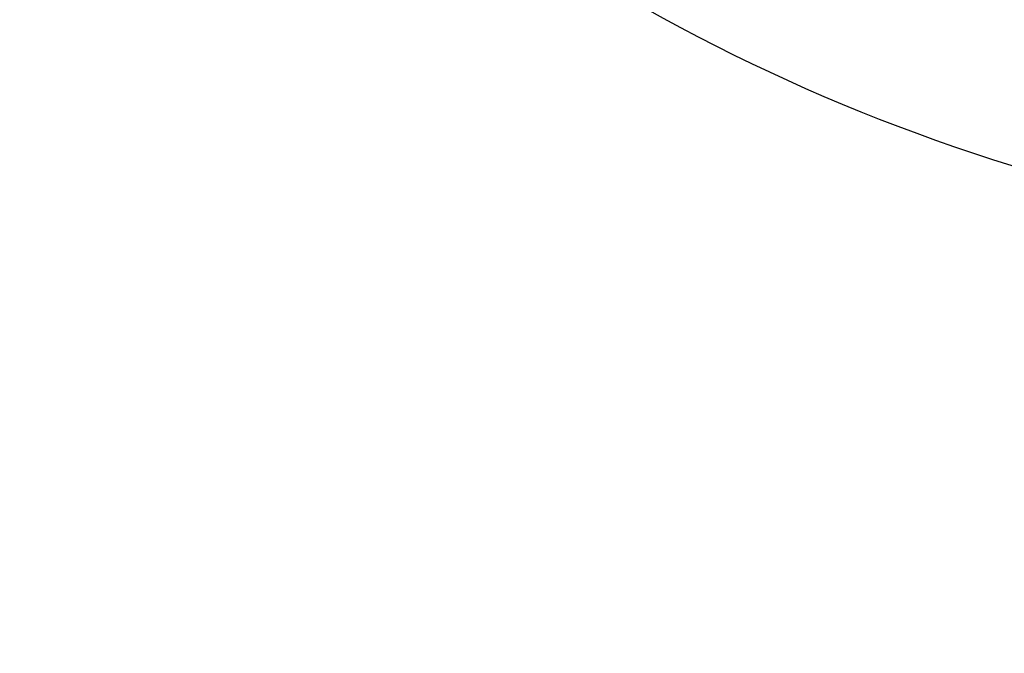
# Paper-space layout '_Isométrica' of a CAD drawing. Header units: inches. Extents: x -8.2 to 0.1, y -7.9 to 2.4.
# Tile 102 of 256: x -3.7988 to -3.7158, y -3.5156 to -3.4621. Entities that reach past the tile are written whole.
import ezdxf

# ---------------------------------------------------------------- set-up
doc = ezdxf.new("R2010")
doc.units = ezdxf.units.IN
doc.header["$MEASUREMENT"] = 0

psp = doc.layouts.new('_Isométrica')

# ---------------------------------------------------------------- linework, layer by layer
at = {"color": 7, "linetype": 'Continuous', "lineweight": 25}
for points, knots in [([(-2.853142, -2.787436), (-2.853003, -2.823011), (-2.852727, -2.893795), (-2.872378, -3.008596), (-2.90518, -3.1239), (-2.951343, -3.238771), (-3.010187, -3.351527), (-3.081245, -3.459787), (-3.161869, -3.558638), (-3.24839, -3.643688), (-3.337049, -3.712104), (-3.426179, -3.763607), (-3.514765, -3.797326), (-3.601531, -3.812408), (-3.68107, -3.804731), (-3.732806, -3.790697), (-3.753842, -3.77437), (-3.755007, -3.773465)], [0, 0, 0, 0, 0.072555, 0.144363, 0.214392, 0.282907, 0.353463, 0.425555, 0.498126, 0.57008, 0.640372, 0.708848, 0.779155, 0.851116, 0.923688, 0.995773, 1, 1, 1, 1]), ([(-3.770332, -3.656258), (-3.748265, -3.659227), (-3.699796, -3.665747), (-3.6152, -3.647405), (-3.522734, -3.607517), (-3.429562, -3.545592), (-3.339611, -3.464837), (-3.256238, -3.36813), (-3.182702, -3.259264), (-3.121705, -3.142341), (-3.076035, -3.022103), (-3.045793, -2.902259), (-3.040809, -2.827961), (-3.038317, -2.790812)], [0, 0, 0, 0, 0.077138, 0.169424, 0.26171, 0.353996, 0.446283, 0.538569, 0.630855, 0.723141, 0.815428, 0.907714, 1, 1, 1, 1]), ([(-3.834604, -3.328587), (-3.831199, -3.342863), (-3.822647, -3.378729), (-3.795028, -3.422684), (-3.754816, -3.459544), (-3.704764, -3.480278), (-3.647413, -3.484631), (-3.584802, -3.472291), (-3.519382, -3.443772), (-3.453654, -3.400157), (-3.390148, -3.343128), (-3.331299, -3.274871), (-3.279391, -3.198022), (-3.236335, -3.115489), (-3.204097, -3.030615), (-3.182749, -2.946019), (-3.179231, -2.893574), (-3.177472, -2.867351)], [0, 0, 0, 0, 0.045105, 0.113312, 0.181519, 0.249725, 0.317932, 0.386139, 0.454346, 0.522553, 0.590759, 0.658966, 0.727173, 0.79538, 0.863586, 0.931793, 1, 1, 1, 1]), ([(-3.735652, -3.732866), (-3.739629, -3.731038), (-3.762432, -3.72056), (-3.796402, -3.687802), (-3.835501, -3.634772), (-3.86346, -3.569021), (-3.880461, -3.494583), (-3.886431, -3.413376), (-3.881839, -3.326306), (-3.866527, -3.23372), (-3.84028, -3.136793), (-3.802999, -3.039028), (-3.765904, -2.959516), (-3.738792, -2.915296), (-3.730287, -2.901425)], [0, 0, 0, 0, 0.019974, 0.114498, 0.20976, 0.304664, 0.398137, 0.489203, 0.579263, 0.671941, 0.76643, 0.861687, 0.956614, 1, 1, 1, 1]), ([(-3.745762, -3.748895), (-3.764329, -3.73659), (-3.805395, -3.709374), (-3.85085, -3.640306), (-3.882667, -3.550044), (-3.896698, -3.443398), (-3.889751, -3.363106), (-3.886261, -3.322768)], [0, 0, 0, 0, 0.170414, 0.376923, 0.584655, 0.791339, 1, 1, 1, 1])]:
    psp.add_open_spline(points, degree=3, knots=knots, dxfattribs=at)

doc.saveas('drawing.dxf')
